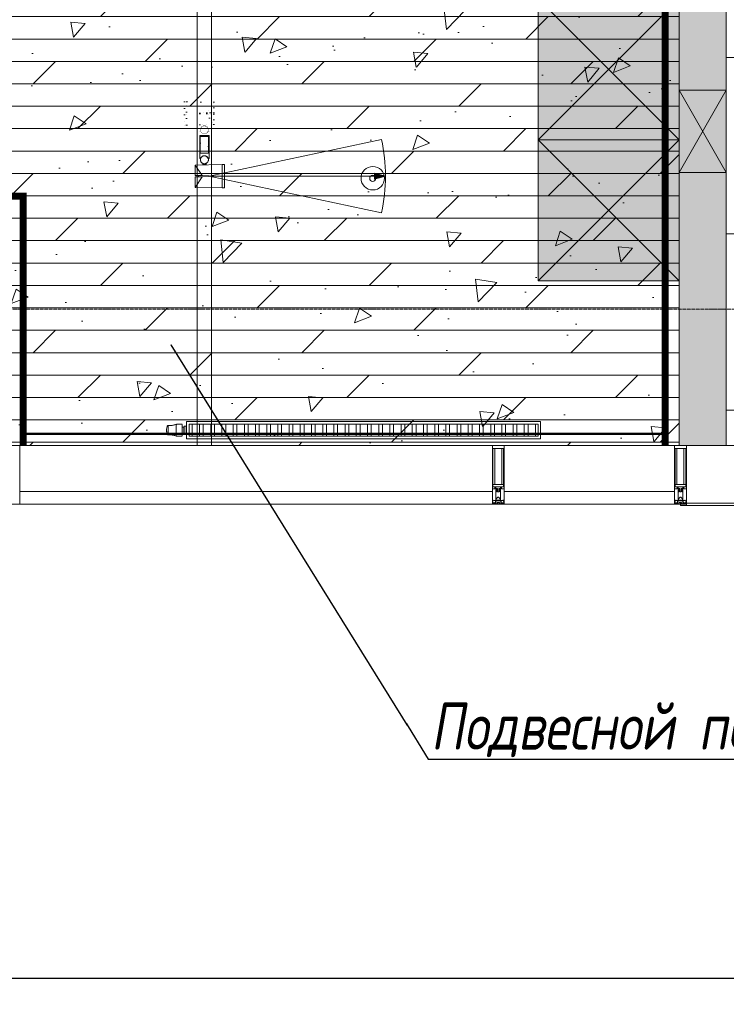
# Model space of a CAD drawing. Header units: millimetres. Extents: x -57162 to 485422, y -209335 to -9481.
# Tile 65 of 256: x 59474 to 62479, y -56015 to -51829. Entities that reach past the tile are written whole.
import ezdxf
from ezdxf import colors
from ezdxf.entities.mleader import LeaderData, LeaderLine
from ezdxf.math import Vec2, Vec3

# ---------------------------------------------------------------- set-up
doc = ezdxf.new("R2010")
doc.units = ezdxf.units.MM
for name, pattern in [('( Hidden )', [0.375, 0.25, -0.125]), ('-d1-01', [1, 0, -1]), ('-D1d1-15x02', [19, 15, -2, 0, -2]), ('DASHDOT', [25.4, 12.7, -6.35, 0, -6.35]), ('Wipeout_Contour', [1, 0, -1])]:
    doc.linetypes.add(name, pattern=pattern)
doc.layers.get('Defpoints').update_dxf_attribs({"color": 31})
for name, color, linetype, lineweight, true_color in [('_Разделитель помещений_', 7, '-d1-01', 5, 0x0080c0), ('dim_razv', 7, 'DASHDOT', 9, 0x183018), ('pol', 7, 'Continuous', 15, 0x55666d), ('pot sh', 7, 'Continuous', 15, 0x261e3e)]:
    doc.layers.add(name, color=color, linetype=linetype, lineweight=lineweight, true_color=true_color)
for name, color, linetype, lineweight in [('dim_light', 12, 'Continuous', 9), ('dim_meb', 252, 'Continuous', 5), ('dim_pot', 128, 'Continuous', 9), ('light_pot', 52, 'Continuous', 15), ('meb', 26, 'Continuous', 15), ('Импосты витража', 7, 'Continuous', 5), ('Окна', 7, 'Continuous', 5), ('Оси', 7, 'Continuous', 5), ('Основа _2_', 7, 'Continuous', 5), ('Панели витража', 7, 'Continuous', 5), ('Перекрытия', 7, 'Continuous', 5), ('Стены', 7, 'Continuous', 5), ('Элементы узлов', 7, 'Continuous', 5)]:
    doc.layers.add(name, color=color, linetype=linetype, lineweight=lineweight)
doc.styles.add('fl_iso paper', font='isocpeur.ttf', dxfattribs={"width": 0.8, "oblique": 10})
doc.linetypes.add('пути', pattern='A,0.15,[130,ltypeshp.shx,S=0.25,R=0,X=0,Y=0],0.15', length=0.3)
doc.dimstyles.new('In tre 1_100', dxfattribs={"dimscale": 100, "dimtxt": 2.5, "dimasz": 2, "dimexe": 1, "dimexo": 0.7, "dimgap": 0.6, "dimtad": 1, "dimdec": 0, "dimrnd": 5, "dimzin": 0, "dimdsep": 46, "dimtxsty": 'fl_iso paper', "dimblk": 'ARCHTICK', "dimcen": 0, "dimdle": 1, "dimadec": 0, "dimazin": 0, "dimtfac": 1, "dimtdec": 0, "dimtofl": 0, "dimtmove": 1, "dimatfit": 3, "dimldrblk": 'DOT', "dimfxl": 40, "dimtfillclr": 256, "dimtolj": 1, "dimtzin": 0, "dimarcsym": 1})

# ---------------------------------------------------------------- blocks, each defined once
blk = doc.blocks.new('System Panel - A_PAN_Glass-7698233-50_AS_Plan_L01_1 корпус_Маркировочный - зависимый 1')
at = {"layer": 'Панели витража'}
for p, q in [((1005, 55), (-1005, 55)), ((-1005, 55), (-1005, 0)), ((-1005, 0), (-1005, 55)), ((1005, 0), (1005, 55)), ((1005, 55), (1005, 0)), ((-1005, 0), (1005, 0))]:
    blk.add_line(p, q, dxfattribs=at)
blk = doc.blocks.new('System Panel - A_PAN_Glass-7698239-50_AS_Plan_L01_1 корпус_Маркировочный - зависимый 1')
at = {"layer": 'Панели витража'}
for p, q in [((350, 55), (-375, 55)), ((-375, 55), (-375, 0)), ((-375, 0), (-375, 55)), ((350, 0), (350, 55)), ((350, 55), (350, 0)), ((-375, 0), (350, 0)), ((375, 0), (350, 0))]:
    blk.add_line(p, q, dxfattribs=at)
blk = doc.blocks.new('Rectangular Mullion - R_StandardFrame_50Wx250H-6846342-50_AS_Plan_L01_1 корпус_Маркировочный - зависимый 1')
at = {"layer": 'Импосты витража'}
for p, q in [((23198.7, 72748.4), (23973.7, 72748.4)), ((23198.7, 72748.4), (23973.7, 72748.4)), ((23973.7, 72498.4), (23198.7, 72498.4)), ((23198.7, 72498.4), (23973.7, 72498.4))]:
    blk.add_line(p, q, dxfattribs=at)
blk = doc.blocks.new('Rectangular Mullion - R_StandardFrame_50Wx250H-7698222-50_AS_Plan_L01_1 корпус_Маркировочный - зависимый 1')
at = {"layer": 'Импосты витража'}
for p, q in [((-25, 0), (-25, -250)), ((25, 0), (-25, 0)), ((25, -250), (25, 0)), ((-25, -250), (25, -250))]:
    blk.add_line(p, q, dxfattribs=at)
blk = doc.blocks.new('Rectangular Mullion - R_StandardFrame_50Wx250H-6846332-50_AS_Plan_L01_1 корпус_Маркировочный - зависимый 1')
at = {"layer": 'Импосты витража'}
for p, q in [((21163.7, 72498.4), (21163.7, 72748.4)), ((21163.7, 72748.4), (21163.7, 72498.4)), ((21163.7, 72748.4), (23198.7, 72748.4)), ((21163.7, 72748.4), (23198.7, 72748.4)), ((23198.7, 72498.4), (21163.7, 72498.4)), ((21163.7, 72498.4), (23198.7, 72498.4))]:
    blk.add_line(p, q, dxfattribs=at)
blk = doc.blocks.new('System Panel - GLA_10_0-7698240-50_AS_Plan_L01_1 корпус_Маркировочный - зависимый 1')
at = {"layer": 'Панели витража'}
for p, q in [((-120, 0), (-120, -5)), ((120, 5), (-95, 5)), ((-95, 5), (-95, -5)), ((-95, 5), (-95, -5)), ((120, -5), (120, 5)), ((120, 5), (120, -5)), ((-95, -5), (-120, -5)), ((-95, -5), (120, -5))]:
    blk.add_line(p, q, dxfattribs=at)
blk = doc.blocks.new('Rectangular Mullion - R_StandardFrame_50Wx250H-6846346-50_AS_Plan_L01_1 корпус_Маркировочный - зависимый 1')
at = {"layer": 'Импосты витража'}
for p, q in [((23973.7, 72748.4), (24263.7, 72748.4)), ((23973.7, 72748.4), (24263.7, 72748.4)), ((24263.7, 72498.4), (24263.7, 72748.4)), ((24263.7, 72748.4), (24263.7, 72498.4)), ((24263.7, 72498.4), (24213.7, 72498.4)), ((24213.7, 72498.4), (24263.7, 72498.4))]:
    blk.add_line(p, q, dxfattribs=at)
blk = doc.blocks.new('Rectangular Mullion - R_InvisibleFrame_50Wx250H-7698237-50_AS_Plan_L01_1 корпус_Маркировочный - зависимый 1')
at = {"layer": 'Импосты витража'}
for p, q in [((-25, -60), (-25, -250)), ((-25, -250), (-25, -60)), ((25, -250), (25, -60)), ((25, -60), (25, -250)), ((-25, -250), (25, -250)), ((25, -250), (-25, -250))]:
    blk.add_line(p, q, dxfattribs=at)
blk = doc.blocks.new('Rectangular Mullion - R_StandardFrame_50Wx250H-7698227-50_AS_Plan_L01_1 корпус_Маркировочный - зависимый 1')
at = {"layer": 'Импосты витража', "lineweight": 9}
for p, q in [((-25, -250), (-25, 0)), ((-25, 0), (25, 0)), ((25, 0), (25, -250)), ((25, -250), (-25, -250))]:
    blk.add_line(p, q, dxfattribs=at)
blk = doc.blocks.new('Rectangular Mullion - 50Wx250H-2623690-50_AS_Plan_L01_1 корпус_Маркировочный - зависимый 1')
at = {"layer": 'Элементы узлов'}
for p, q in [((-25, 65.2), (-25, 250)), ((-25, 250), (0, 250)), ((-23, 237.3), (0, 237.3)), ((-23, 237.3), (-23, 73.6)), ((-14.9, 84), (-14.9, 237.3)), ((25, 250), (0, 250)), ((23, 237.3), (0, 237.3)), ((14.9, 84), (14.9, 237.3)), ((23, 237.3), (23, 73.6)), ((25, 65.2), (25, 250)), ((0, 84), (-23, 84)), ((0, 84), (23, 84)), ((-14, 65.2), (-25, 65.2)), ((-0.5, 73.6), (-23, 73.6)), ((-14, 71.3), (-14, 65.2)), ((-10, 71.3), (-14, 71.3)), ((-10, 53), (-10, 71.3)), ((-8.7, 53), (-10, 53)), ((-10, 53), (-10, 17)), ((-8.7, 53), (-7, 54.7)), ((-7, 65.2), (-5.9, 67.3)), ((-7, 65.2), (-7, 54.7)), ((-4.1, 67.3), (-5.9, 67.3)), ((-4.1, 67.3), (-2.9, 65.1)), ((-2.9, 65.1), (-2.9, 54.6)), ((-1.3, 53), (-2.9, 54.6)), ((0, 53), (-1.3, 53)), ((0, 53), (1.3, 53)), ((0.5, 73.6), (23, 73.6)), ((1.3, 53), (2.9, 54.6)), ((4.1, 67.3), (2.9, 65.1)), ((2.9, 65.1), (2.9, 54.6)), ((4.1, 67.3), (5.9, 67.3)), ((7, 65.2), (5.9, 67.3)), ((7, 65.2), (7, 54.7)), ((8.7, 53), (7, 54.7)), ((8.7, 53), (10, 53)), ((10, 71.3), (14, 71.3)), ((10, 53), (10, 71.3)), ((10, 53), (10, 17)), ((14, 71.3), (14, 65.2)), ((14, 65.2), (25, 65.2)), ((-23.8, 14.6), (-25, 14.2)), ((-25, 0), (-25, 14.2)), ((-22.3, 17), (-23.8, 17)), ((-23.8, 17), (-23.8, 14.6)), ((-22.5, 10.6), (-23.8, 14.6)), ((-22.5, 10.6), (-23.7, 9.9)), ((-23.7, 1.3), (-23.7, 9.9)), ((-23.7, 1.3), (-11.8, 1.3)), ((-23.2, 10.2), (-22.5, 8)), ((-22.5, 8), (-22.5, 4.5)), ((-21.3, 4.5), (-22.5, 4.5)), ((-22.3, 17), (-22.3, 16)), ((-22.3, 16), (-21.3, 16)), ((-19, 17.6), (-21.3, 16)), ((-21.3, 4.5), (-21.3, 6.5)), ((-21.3, 6.5), (-14.2, 6.5)), ((-18.4, 16.6), (-19, 17.6)), ((-7.4, 16.6), (-18.4, 16.6)), ((-14.2, 6.5), (-14.2, 4.5)), ((-13.2, 4.5), (-14.2, 4.5)), ((-13.2, 4.5), (-12.2, 7.2)), ((-12.7, 7.6), (-11.3, 11.4)), ((-12.7, 7.6), (-11.8, 6.9)), ((-12.2, 9), (-12.2, 14.8)), ((-12.2, 14.8), (0, 14.8)), ((-11.8, 1.3), (-11.8, 6.9)), ((-10.5, 11.2), (-11.3, 11.4)), ((-10.5, 1.5), (-10.5, 11.2)), ((-4.8, 1.5), (-10.5, 1.5)), ((-10, 17), (-7.5, 17)), ((-8.5, 23), (-1.5, 30)), ((-8.5, 18.5), (-8.5, 23)), ((-7.5, 18.5), (-8.5, 18.5)), ((-7.5, 17), (-7.5, 18.5)), ((-7.4, 18), (-7.4, 16.6)), ((-2.6, 18), (-7.4, 18)), ((0, 8), (-4.8, 8)), ((-4.8, 1.5), (-4.8, 8)), ((-2.6, 18), (-2.6, 16.8)), ((-2.6, 16.8), (0, 16.8)), ((-1.5, 30), (0, 30)), ((1.5, 30), (0, 30)), ((2.6, 16.8), (0, 16.8)), ((0, 14.8), (0, 16.8)), ((0, 14.8), (0, 16.8)), ((12.2, 14.8), (0, 14.8)), ((0, 0), (0, 8)), ((0, 8), (4.8, 8)), ((0, 0), (0, 8)), ((8.5, 23), (1.5, 30)), ((2.6, 18), (2.6, 16.8)), ((2.6, 18), (7.4, 18)), ((4.8, 1.5), (4.8, 8)), ((4.8, 1.5), (10.5, 1.5)), ((7.4, 18), (7.4, 16.6)), ((7.4, 16.6), (18.4, 16.6)), ((7.5, 18.5), (8.5, 18.5)), ((7.5, 17), (7.5, 18.5)), ((10, 17), (7.5, 17)), ((8.5, 18.5), (8.5, 23)), ((10.5, 11.2), (11.3, 11.4)), ((10.5, 1.5), (10.5, 11.2)), ((12.7, 7.6), (11.3, 11.4)), ((12.7, 7.6), (11.8, 6.9)), ((11.8, 1.3), (11.8, 6.9)), ((23.7, 1.3), (11.8, 1.3)), ((12.2, 9), (12.2, 14.8)), ((13.2, 4.5), (12.2, 7.2)), ((13.2, 4.5), (14.2, 4.5)), ((21.3, 6.5), (14.2, 6.5)), ((14.2, 6.5), (14.2, 4.5)), ((18.4, 16.6), (19, 17.6)), ((19, 17.6), (21.3, 16)), ((22.3, 16), (21.3, 16)), ((21.3, 4.5), (21.3, 6.5)), ((21.3, 4.5), (22.5, 4.5)), ((22.3, 17), (22.3, 16)), ((22.3, 17), (23.8, 17)), ((22.5, 10.6), (23.8, 14.6)), ((22.5, 10.6), (23.7, 9.9)), ((23.2, 10.2), (22.5, 8)), ((22.5, 8), (22.5, 4.5)), ((23.7, 1.3), (23.7, 9.9)), ((23.8, 17), (23.8, 14.6)), ((23.8, 14.6), (25, 14.2)), ((25, 0), (25, 14.2)), ((-25, 0), (0, 0)), ((25, 0), (0, 0))]:
    blk.add_line(p, q, dxfattribs=at)
for centre, start, end in [((-0.5, 73.1), 360, 90), ((0.5, 73.1), 90, 180)]:
    blk.add_arc(centre, 0.5, start, end, dxfattribs=at)
blk = doc.blocks.new('Rectangular Mullion - R_StandardFrame_50Wx250H-7698228-50_AS_Plan_L01_1 корпус_Маркировочный - зависимый 1')
at = {"layer": 'Импосты витража', "lineweight": 9}
for p, q in [((-25, -250), (-25, 0)), ((-25, 0), (25, 0)), ((25, 0), (25, -250)), ((25, -250), (-25, -250))]:
    blk.add_line(p, q, dxfattribs=at)
blk = doc.blocks.new('Rectangular Mullion - R_StandardFrame_50Wx250H-7698238-50_AS_Plan_L01_1 корпус_Маркировочный - зависимый 1')
at = {"layer": 'Импосты витража', "lineweight": 9}
for p, q in [((-25, -250), (-25, 0)), ((-25, 0), (25, 0)), ((25, 0), (25, -250)), ((25, -250), (-25, -250))]:
    blk.add_line(p, q, dxfattribs=at)
blk = doc.blocks.new('A_MEQ_OpeningWall-Rectangular - ОВ-10683649-50_AS_Plan_L01_1 корпус_Маркировочный - зависимый 1')
at = {"layer": 'Элементы узлов', "true_color": 0x808080, "transparency": 33554585}
blk.add_hatch(color=8, dxfattribs=at).paths.add_polyline_path([(300, -100), (300, 100), (-50, 100), (-50, -100)])
at = {"layer": 'Окна'}
for p, q in [((-50, 100), (-50, -100)), ((300, 100), (300, -100))]:
    blk.add_line(p, q, dxfattribs=at)
at = {"layer": 'Элементы узлов'}
for p, q in [((300, 100), (-50, -100)), ((-50, 100), (300, -100)), ((300, 100), (-50, 100)), ((-50, 100), (-50, -100)), ((300, -100), (300, 100)), ((-50, -100), (300, -100))]:
    blk.add_line(p, q, dxfattribs=at)
blk = doc.blocks.new('_ArchTick')
at = {"color": 0, "linetype": 'ByBlock', "lineweight": 9, "const_width": 0.15}
blk.add_lwpolyline([(-0.5, -0.5), (0.5, 0.5)], dxfattribs=at)
blk = doc.blocks.new('*D422')
at = {"layer": 'Defpoints', "color": 0, "transparency": 16777216}
for p in [(59069.1, -55798.2), (67469.1, -55798.2), (67469.1, -55904.3)]:
    blk.add_point(p, dxfattribs=at)
at = {"layer": 'Оси', "color": 0, "lineweight": -2, "transparency": 16777216}
for p, q in [((59069.1, -55868.2), (59069.1, -56004.3)), ((67469.1, -55868.2), (67469.1, -56004.3)), ((58969.1, -55904.3), (67569.1, -55904.3))]:
    blk.add_line(p, q, dxfattribs=at)
at = {"layer": 'Оси', "color": 0, "lineweight": -2, "transparency": 16777216, "xscale": 200, "yscale": 200, "zscale": 200, "rotation": 180}
blk.add_blockref('_ArchTick', (59069.1, -55904.3), dxfattribs=at)
at = {"layer": 'Оси', "color": 0, "lineweight": -2, "transparency": 16777216, "xscale": 200, "yscale": 200, "zscale": 200}
blk.add_blockref('_ArchTick', (67469.1, -55904.3), dxfattribs=at)
at = {"layer": 'Оси', "color": 0, "transparency": 16777216, "insert": (63269.1, -55719.3), "char_height": 250, "attachment_point": 5, "style": 'fl_iso paper'}
blk.add_mtext('\\A1;8400', dxfattribs=at)
blk = doc.blocks.new('_DOT')
at = {"color": 0, "linetype": 'ByBlock'}
blk.add_line((-0.5, 0), (-1, 0), dxfattribs=at)
at = {"color": 0, "linetype": 'ByBlock', "const_width": 0.5}
blk.add_lwpolyline([(-0.25, 0, 1), (0.25, 0, 1)], format="xyb", close=True, dxfattribs=at)
blk = doc.blocks.new('*U405')
at = {"layer": 'light_pot', "linetype": 'Continuous', "lineweight": 18, "true_color": 0x333300}
blk.add_hatch(color=48, dxfattribs=at).paths.add_polyline_path([(770, -93.1), (723.4, -80.6), (723.4, -105.6)])
at = {"layer": 'light_pot', "color": 48, "linetype": 'Continuous', "lineweight": 18, "true_color": 0x333300}
for p, q in [((770, -93.1), (723.4, -80.6)), ((723.4, -105.6), (723.4, -80.6)), ((20, -93.4), (723.4, -93.1)), ((770, -93.1), (723.4, -105.6))]:
    blk.add_line(p, q, dxfattribs=at)
at = {"layer": 'light_pot', "color": 48, "linetype": 'Wipeout_Contour', "lineweight": 0, "ltscale": 27.581187, "true_color": 0x333300}
blk.add_lwpolyline([(-75.5, 123.9), (-75.5, 222.9), (-85, 222.7), (-85, 124.1), (-75.5, 123.9)], dxfattribs=at)
at = {"layer": 'light_pot', "color": 48, "linetype": 'Wipeout_Contour', "lineweight": 0, "ltscale": 54.880114, "true_color": 0x333300}
blk.add_lwpolyline([(40, 125.9), (40, 170.6), (-20, 171.6), (-20, 175.1), (40, 176.2), (40, 220.9), (-75, 222.9), (-75, 123.9), (40, 125.9)], dxfattribs=at)
at = {"layer": 'light_pot', "color": 48, "linetype": 'Wipeout_Contour', "lineweight": 0, "ltscale": 20.267003, "true_color": 0x333300}
blk.add_lwpolyline([(40, 176.2), (40, 220.9), (10, 175.7), (40, 176.2)], dxfattribs=at)
at = {"layer": 'light_pot', "color": 48, "linetype": 'Wipeout_Contour', "lineweight": 0, "ltscale": 27.795682, "true_color": 0x333300}
blk.add_lwpolyline([(25, 170.8), (25, 175.9), (-20, 175.1), (-20, 171.6), (25, 170.8)], dxfattribs=at)
at = {"layer": 'light_pot', "color": 48, "linetype": 'Wipeout_Contour', "lineweight": 0, "ltscale": 20.878376, "true_color": 0x333300}
blk.add_lwpolyline([(10, 171.1), (40, 125.9), (40, 170.6), (10, 171.1)], dxfattribs=at)
at = {"layer": 'light_pot', "color": 48, "linetype": 'Wipeout_Contour', "lineweight": 0, "ltscale": 149.796586, "true_color": 0x333300}
blk.add_lwpolyline([(-16, 97.9), (-20, 97.9), (-20, 0), (20, 0), (20, 97.9), (16, 97.9), (14.9, 95.5), (13.5, 93.3), (11.7, 91.4), (9.7, 89.8), (7.5, 88.4), (5.1, 87.5), (2.6, 86.9), (0, 86.7), (-2.6, 86.9), (-5.1, 87.5), (-7.5, 88.4), (-9.7, 89.8), (-11.7, 91.4), (-13.5, 93.3), (-14.9, 95.5), (-16, 97.9)], dxfattribs=at)
at = {"layer": 'light_pot', "color": 48, "linetype": 'Wipeout_Contour', "lineweight": 0, "ltscale": 440.919975, "true_color": 0x333300}
blk.add_lwpolyline([(17, 103.7), (16.9, 105.4), (16.7, 107), (16.3, 108.6), (15.7, 110.2), (15, 111.7), (14.1, 113.1), (13.1, 114.5), (12, 115.7), (10.8, 116.8), (9.4, 117.8), (8, 118.7), (6.5, 119.4), (4.9, 120), (3.3, 120.4), (1.7, 120.6), (0, 120.7), (-1.7, 120.6), (-3.3, 120.4), (-4.9, 120), (-6.5, 119.4), (-8, 118.7), (-9.4, 117.8), (-10.8, 116.8), (-12, 115.7), (-13.1, 114.5), (-14.1, 113.1), (-15, 111.7), (-15.7, 110.2), (-16.3, 108.6), (-16.7, 107), (-16.9, 105.4), (-17, 103.7), (-16.9, 102), (-16.7, 100.4), (-16.3, 98.8), (-15.7, 97.2), (-15, 95.7), (-14.1, 94.2), (-13.1, 92.9), (-12, 91.7), (-10.8, 90.5), (-9.4, 89.6), (-8, 88.7), (-6.5, 88), (-4.9, 87.4), (-3.3, 87), (-1.7, 86.8), (0, 86.7), (1.7, 86.8), (3.3, 87), (4.9, 87.4), (6.5, 88), (8, 88.7), (9.4, 89.6), (10.8, 90.5), (12, 91.7), (13.1, 92.9), (14.1, 94.2), (15, 95.7), (15.7, 97.2), (16.3, 98.8), (16.7, 100.4), (16.9, 102), (17, 103.7)], dxfattribs=at)
blk.add_lwpolyline([(17, 103.7), (16.9, 105.4), (16.7, 107), (16.3, 108.6), (15.7, 110.2), (15, 111.7), (14.1, 113.1), (13.1, 114.5), (12, 115.7), (10.8, 116.8), (9.4, 117.8), (8, 118.7), (6.5, 119.4), (4.9, 120), (3.3, 120.4), (1.7, 120.6), (0, 120.7), (-1.7, 120.6), (-3.3, 120.4), (-4.9, 120), (-6.5, 119.4), (-8, 118.7), (-9.4, 117.8), (-10.8, 116.8), (-12, 115.7), (-13.1, 114.5), (-14.1, 113.1), (-15, 111.7), (-15.7, 110.2), (-16.3, 108.6), (-16.7, 107), (-16.9, 105.4), (-17, 103.7), (-16.9, 102), (-16.7, 100.4), (-16.3, 98.8), (-15.7, 97.2), (-15, 95.7), (-14.1, 94.2), (-13.1, 92.9), (-12, 91.7), (-10.8, 90.5), (-9.4, 89.6), (-8, 88.7), (-6.5, 88), (-4.9, 87.4), (-3.3, 87), (-1.7, 86.8), (0, 86.7), (1.7, 86.8), (3.3, 87), (4.9, 87.4), (6.5, 88), (8, 88.7), (9.4, 89.6), (10.8, 90.5), (12, 91.7), (13.1, 92.9), (14.1, 94.2), (15, 95.7), (15.7, 97.2), (16.3, 98.8), (16.7, 100.4), (16.9, 102), (17, 103.7)], dxfattribs=at)
at = {"layer": 'light_pot', "color": 48, "linetype": 'Wipeout_Contour', "lineweight": 0, "ltscale": 87.339052, "true_color": 0x333300}
blk.add_lwpolyline([(7, 119.2), (7, 119.2), (7, 125.3), (-7, 125.1), (-7, 119.2), (-7, 119.2), (-5.3, 119.8), (-3.6, 120.3), (-1.8, 120.6), (0, 120.7), (1.8, 120.6), (3.6, 120.3), (5.3, 119.8), (7, 119.2)], dxfattribs=at)
at = {"layer": 'light_pot', "color": 48, "linetype": 'Continuous', "lineweight": 18, "true_color": 0x333300, "flags": 128}
for points in [[(-16, -17.9), (-20, -17.9), (-20, 80), (20, 80), (20, -17.9), (16, -17.9), (14.9, -15.5), (13.5, -13.3), (11.7, -11.4), (9.7, -9.8), (7.5, -8.4), (5.1, -7.5), (2.6, -6.9), (0, -6.7), (-2.6, -6.9), (-5.1, -7.5), (-7.5, -8.4), (-9.7, -9.8), (-11.7, -11.4), (-13.5, -13.3), (-14.9, -15.5)], [(18, 75), (18, 5), (-18, 5), (-18, 75)], [(18, 75), (18, 5), (-18, 5), (-18, 75)], [(17, -23.7), (16.9, -25.4), (16.7, -27), (16.3, -28.6), (15.7, -30.2), (15, -31.7), (14.1, -33.1), (13.1, -34.5), (12, -35.7), (10.8, -36.8), (9.4, -37.8), (8, -38.7), (6.5, -39.4), (4.9, -40), (3.3, -40.4), (1.7, -40.6), (0, -40.7), (-1.7, -40.6), (-3.3, -40.4), (-4.9, -40), (-6.5, -39.4), (-8, -38.7), (-9.4, -37.8), (-10.8, -36.8), (-12, -35.7), (-13.1, -34.5), (-14.1, -33.1), (-15, -31.7), (-15.7, -30.2), (-16.3, -28.6), (-16.7, -27), (-16.9, -25.4), (-17, -23.7), (-16.9, -22), (-16.7, -20.4), (-16.3, -18.8), (-15.7, -17.2), (-15, -15.7), (-14.1, -14.2), (-13.1, -12.9), (-12, -11.7), (-10.8, -10.5), (-9.4, -9.6), (-8, -8.7), (-6.5, -8), (-4.9, -7.4), (-3.3, -7), (-1.7, -6.8), (0, -6.7), (1.7, -6.8), (3.3, -7), (4.9, -7.4), (6.5, -8), (8, -8.7), (9.4, -9.6), (10.8, -10.5), (12, -11.7), (13.1, -12.9), (14.1, -14.2), (15, -15.7), (15.7, -17.2), (16.3, -18.8), (16.7, -20.4), (16.9, -22)], [(17, -23.7), (16.9, -25.4), (16.7, -27), (16.3, -28.6), (15.7, -30.2), (15, -31.7), (14.1, -33.1), (13.1, -34.5), (12, -35.7), (10.8, -36.8), (9.4, -37.8), (8, -38.7), (6.5, -39.4), (4.9, -40), (3.3, -40.4), (1.7, -40.6), (0, -40.7), (-1.7, -40.6), (-3.3, -40.4), (-4.9, -40), (-6.5, -39.4), (-8, -38.7), (-9.4, -37.8), (-10.8, -36.8), (-12, -35.7), (-13.1, -34.5), (-14.1, -33.1), (-15, -31.7), (-15.7, -30.2), (-16.3, -28.6), (-16.7, -27), (-16.9, -25.4), (-17, -23.7), (-16.9, -22), (-16.7, -20.4), (-16.3, -18.8), (-15.7, -17.2), (-15, -15.7), (-14.1, -14.2), (-13.1, -12.9), (-12, -11.7), (-10.8, -10.5), (-9.4, -9.6), (-8, -8.7), (-6.5, -8), (-4.9, -7.4), (-3.3, -7), (-1.7, -6.8), (0, -6.7), (1.7, -6.8), (3.3, -7), (4.9, -7.4), (6.5, -8), (8, -8.7), (9.4, -9.6), (10.8, -10.5), (12, -11.7), (13.1, -12.9), (14.1, -14.2), (15, -15.7), (15.7, -17.2), (16.3, -18.8), (16.7, -20.4), (16.9, -22)], [(-7, -39.2), (-7, -39.2), (-7, -45.3), (7, -45.1), (7, -39.2), (7, -39.2), (5.3, -39.8), (3.6, -40.3), (1.8, -40.6), (0, -40.7), (-1.8, -40.6), (-3.6, -40.3), (-5.3, -39.8)], [(-40, -45.9), (-40, -90.6), (20, -91.6), (20, -95.1), (-40, -96.2), (-40, -140.9), (75, -142.9), (75, -43.9)], [(-40, -45.9), (-40, -90.6), (20, -91.6), (20, -95.1), (-40, -96.2), (-40, -140.9), (75, -142.9), (75, -43.9)], [(-10, -91.1), (-40, -45.9), (-40, -90.6)], [(-10, -91.1), (-40, -90.6), (-40, -45.9)], [(75.5, -43.9), (75.5, -142.9), (85, -142.7), (85, -44)], [(75.5, -43.9), (85, -44), (85, -142.7), (75.5, -142.9)], [(-40, -96.2), (-40, -140.9), (-10, -95.7)], [(-40, -96.2), (-10, -95.7), (-40, -140.9)], [(-25, -90.9), (-25, -95.9), (20, -95.1), (20, -91.6)], [(-25, -90.9), (-25, -95.9), (20, -95.1), (20, -91.6)]]:
    blk.add_lwpolyline(points, close=True, dxfattribs=at)
for points in [[(-16, -17.9, -0.31502), (0, -6.7, -0.31502), (16, -17.9), (20, -17.9), (20, 80), (-20, 80), (-20, -17.9)], [(753.6, 62.8), (20, -93.4), (753.7, -249.1, 0.105104)], [(-7, -39.2, 0.214789), (7, -39.2), (7, -39.2), (7, -45.1), (-7, -45.3), (-7, -39.2)]]:
    blk.add_lwpolyline(points, format="xyb", close=True, dxfattribs=at)
at = {"layer": 'light_pot', "color": 48, "linetype": 'Wipeout_Contour', "lineweight": 0, "ltscale": 27.398732, "true_color": 0x333300}
blk.add_lwpolyline([(18, 5), (18, 75), (-18, 75), (-18, 5), (18, 5)], dxfattribs=at)
blk = doc.blocks.new('*U1294')
at = {"layer": 'meb', "color": 252, "linetype": '( Hidden )', "ltscale": 8}
blk.add_lwpolyline([(-375, 600), (375, 600), (375, -600), (-375, -600)], close=True, dxfattribs=at)
blk = doc.blocks.new('*U1295')
at = {"layer": 'meb', "color": 0, "linetype": 'ByBlock', "lineweight": -2, "transparency": 16777216}
for p in [(-6000, 0), (-5250, 0), (-4500, 0)]:
    blk.add_blockref('*U1294', p, dxfattribs=at)

msp = doc.modelspace()

# ---------------------------------------------------------------- hatches: boundary and pattern name
at = {"layer": 'dim_meb', "linetype": 'ByBlock', "true_color": 0xc0ada0, "transparency": 33554534}
h = msp.add_hatch(color=253, dxfattribs=at)
h.dxf.hatch_style = 1
h.paths.add_polyline_path([(61679.1, -45939.1), (62279.1, -45939.1), (62279.1, -52939.1), (61679.1, -52939.1)])
at = {"layer": 'pol'}
h = msp.add_hatch(dxfattribs=at)
h.set_pattern_fill('DOLMIT', color=256, scale=15)
h.paths.add_polyline_path([(55039.1, -53639.1), (55039.1, -46189.1), (55539.1, -46189.1), (55539.1, -45289.1), (61679.1, -45289.1), (61679.1, -45939.1), (62279.1, -45939.1), (62279.1, -53639.1), (59429.1, -53639.1), (59429.1, -52639.1), (58429.1, -52639.1), (58429.1, -53639.1)])
at = {"layer": 'pot sh', "linetype": 'ByBlock', "lineweight": 0, "true_color": 0x878581}
h = msp.add_hatch(dxfattribs=at)
h.set_pattern_fill('AR-CONC', color=252, scale=4, angle=180)
h.paths.add_polyline_path([(55039.1, -53639.1), (55039.1, -46189.1), (55539.1, -46189.1), (55539.1, -45289.1), (61679.1, -45289.1), (61679.1, -45939.1), (62279.1, -45939.1), (62279.1, -53639.1), (59429.1, -53639.1), (59429.1, -52639.1), (58429.1, -52639.1), (58429.1, -53639.1)])
at = {"layer": 'Стены'}
h = msp.add_hatch(dxfattribs=at)
h.set_pattern_fill('FP_1', color=256, style=0, pattern_type=2)
h.set_pattern_definition([(45, (38310.4, -126387.46), (-75.43415, 75.43415), [106.68, -17.78, 3.556, -17.78]), (45, (38310.4, -126312.08), (-75.43415, 75.43415), []), (50, (38310.4, -126387.46), (127.52922, -11.15758), [13.335, -146.685]), (355, (38310.4, -126387.46), (-24.66966, 133.74002), [10.668, -117.348]), (100.451, (38321.03, -126388.39), (102.85973, 122.58178), [11.333, -124.663]), (46.184, (38310.4, -126351.9), (189.75516, -29.43036), [20.002, -220.027]), (96.636, (38326.21, -126354.36), (166.1822, 173.1996), [17, -186.995]), (351.184, (38310.4, -126351.9), (166.18393, 173.19757), [16.002, -176.022]), (21, (38328.18, -126360.79), (106.13027, -71.58603), [13.335, -146.685]), (326, (38328.18, -126360.8), (43.26188, 128.93175), [10.668, -117.348]), (71.451, (38337.02, -126366.76), (149.39198, 57.34505), [11.333, -124.663]), (37.5, (38310.4, -126387.464), (2.162228, 59.188357), [3.353, -112.573, 3.353, -115.773, -117.793]), (37.5, (38310.4, -126387.464), (2.162228, 59.188357), [-235.052, 3.353, -114.44]), (7.5, (38310.4, -126387.464), (46.773857, 70.126152), [3.353, -64.567, 3.353, -109.906, -44.894]), (7.5, (38310.4, -126387.464), (46.773857, 70.126152), [-181.178, 3.353, -41.542]), (327.5, (38270.75, -126387.464), (94.91367, -4.010093), [3.353, -41.097, 3.353, -135.331, -184.023]), (327.5, (38270.75, -126387.464), (94.91367, -4.010093), [-183.134, 3.353, -180.67]), (317.5, (38252.97, -126387.46), (103.69057, 17.79882), [3.353, -54.432, 3.353, -88.748, -130.683]), (317.5, (38252.97, -126387.46), (103.69057, 17.79882), [-149.885, 3.353, -127.33])])
h.paths.add_polyline_path([(62279.1, -53639.1), (62479.1, -53639.1), (62479.1, -52132.7), (62279.1, -52132.7), (62279.1, -53239.1)])
h.paths.add_polyline_path([(62322.9, -52129.1), (62479.1, -52129.1), (62479.1, -47061.3), (62279.1, -47061.3), (62279.1, -52129.1)])
h.paths.add_polyline_path([(62479.1, -47059.1), (62479.1, -45939.1), (62279.1, -45939.1), (62279.1, -47059.1), (62469.8, -47059.1)])

# ---------------------------------------------------------------- linework, layer by layer
at = {"layer": '_Разделитель помещений_'}
msp.add_line((59429.1, -53639.1), (65629.1, -53639.1), dxfattribs=at)
at = {"layer": 'dim_light'}
msp.add_lwpolyline([(55039.1, -53639.1), (55039.1, -46189.1), (55539.1, -46189.1), (55539.1, -45289.1), (61679.1, -45289.1), (61679.1, -45939.1), (62279.1, -45939.1), (62279.1, -53639.1), (59429.1, -53639.1), (59429.1, -52639.1), (58429.1, -52639.1), (58429.1, -53639.1)], close=True, dxfattribs=at)
at = {"layer": 'dim_pot', "color": 240, "lineweight": 0, "ltscale": 20, "true_color": 0xed1f24}
for radius in [50, 13.2]:
    msp.add_circle((60975.7, -52503), radius, dxfattribs=at)
at = {"layer": 'dim_razv', "color": 152, "linetype": 'пути', "ltscale": 3, "true_color": 0x006edb, "const_width": 10}
msp.add_lwpolyline([(55089.1, -53589.1), (55089.1, -46239.1), (55589.1, -46239.1), (55589.1, -45339.1), (61629.1, -45339.1), (61629.1, -45989.1), (62229.1, -45989.1), (62229.1, -53589.1), (59479.1, -53589.1), (59479.1, -52589.1), (58379.1, -52589.1), (58379.1, -53589.1)], close=True, dxfattribs=at)
at = {"layer": 'light_pot', "flags": 128}
msp.add_lwpolyline([(60289.6, -45289.1), (60289.6, -53639.1), (60228.6, -53639.1), (60228.6, -45289.1)], close=True, dxfattribs=at)
at = {"layer": 'meb'}
for points in [[(61679.1, -45939.1), (62279.1, -45939.1), (62279.1, -52939.1), (61679.1, -52939.1)], [(61679.1, -52339.1), (61679.1, -51739.1), (62279.1, -51739.1), (62279.1, -52339.1)], [(61679.1, -52939.1), (61679.1, -52339.1), (62279.1, -52339.1), (62279.1, -52939.1)]]:
    msp.add_lwpolyline(points, close=True, dxfattribs=at)
for points in [[(61679.1, -51739.1), (62279.1, -52339.1)], [(61679.1, -52339.1), (62279.1, -51739.1)], [(61679.1, -52339.1), (62279.1, -52939.1)], [(61679.1, -52939.1), (62279.1, -52339.1)]]:
    msp.add_lwpolyline(points, dxfattribs=at)
at = {"layer": 'pol'}
msp.add_lwpolyline([(55039.1, -53639.1), (55039.1, -46189.1), (55539.1, -46189.1), (55539.1, -45289.1), (61679.1, -45289.1), (61679.1, -45939.1), (62279.1, -45939.1), (62279.1, -53639.1), (59429.1, -53639.1), (59429.1, -52639.1), (58429.1, -52639.1), (58429.1, -53639.1)], close=True, dxfattribs=at)
at = {"layer": 'pol', "color": 1, "linetype": '( Hidden )', "ltscale": 10, "true_color": 0xff0000, "const_width": 30}
for points in [[(59879.1, -45349.1), (61619.1, -45349.1), (61619.1, -45999.1), (62219.1, -45999.1), (62219.1, -53639.1)], [(59489.1, -53639.1), (59489.1, -52579.1), (58369.1, -52579.1), (58369.1, -53639.1)]]:
    msp.add_lwpolyline(points, dxfattribs=at)
at = {"layer": 'pot sh'}
msp.add_lwpolyline([(55039.1, -53639.1), (55039.1, -46189.1), (55539.1, -46189.1), (55539.1, -45289.1), (61679.1, -45289.1), (61679.1, -45939.1), (62279.1, -45939.1), (62279.1, -53639.1), (59429.1, -53639.1), (59429.1, -52639.1), (58429.1, -52639.1), (58429.1, -53639.1)], close=True, dxfattribs=at)
at = {"layer": 'Оси', "linetype": '-D1d1-15x02'}
msp.add_line((37481.4, -53059.1), (73474.1, -53059.1), dxfattribs=at)
at = {"layer": 'Основа _2_', "lineweight": 9}
for p, q in [((62279.1, -46689.1), (62279.1, -53639.1)), ((62279.1, -53639.1), (62279.1, -46689.1)), ((62479.1, -53639.1), (62479.1, -46739.1)), ((62479.1, -46739.1), (62479.1, -53639.1)), ((62279.1, -53639.1), (62479.1, -53639.1))]:
    msp.add_line(p, q, dxfattribs=at)
at = {"layer": 'Перекрытия'}
for p, q in [((62279.1, -45939.1), (62279.1, -53639.1)), ((62279.1, -53639.1), (62279.1, -45939.1)), ((65629.1, -53639.1), (62279.1, -53639.1))]:
    msp.add_line(p, q, dxfattribs=at)

# ---------------------------------------------------------------- block references
at = {"layer": 'light_pot'}
msp.add_blockref('*U405', (60259.7, -52400.9), dxfattribs=at)
at = {"layer": 'Импосты витража', "lineweight": 5, "extrusion": (0, 0, -1), "rotation": 180}
for name, p in [('Rectangular Mullion - R_StandardFrame_50Wx250H-7698227-50_AS_Plan_L01_1 корпус_Маркировочный - зависимый 1', (-59449.1, -53889.1)), ('Rectangular Mullion - R_StandardFrame_50Wx250H-7698222-50_AS_Plan_L01_1 корпус_Маркировочный - зависимый 1', (-61509.1, -53889.1)), ('Rectangular Mullion - R_StandardFrame_50Wx250H-7698228-50_AS_Plan_L01_1 корпус_Маркировочный - зависимый 1', (-61509.1, -53889.1)), ('Rectangular Mullion - R_InvisibleFrame_50Wx250H-7698237-50_AS_Plan_L01_1 корпус_Маркировочный - зависимый 1', (-62284.1, -53889.1)), ('Rectangular Mullion - R_StandardFrame_50Wx250H-7698238-50_AS_Plan_L01_1 корпус_Маркировочный - зависимый 1', (-62284.1, -53889.1))]:
    msp.add_blockref(name, p, dxfattribs=at)
at = {"layer": 'Импосты витража', "lineweight": 5}
for name, p in [('Rectangular Mullion - R_StandardFrame_50Wx250H-6846332-50_AS_Plan_L01_1 корпус_Маркировочный - зависимый 1', (38310.4, -126387.5)), ('Rectangular Mullion - 50Wx250H-2623690-50_AS_Plan_L01_1 корпус_Маркировочный - зависимый 1', (61509.1, -53889.1)), ('Rectangular Mullion - R_StandardFrame_50Wx250H-6846342-50_AS_Plan_L01_1 корпус_Маркировочный - зависимый 1', (38310.4, -126387.5)), ('Rectangular Mullion - 50Wx250H-2623690-50_AS_Plan_L01_1 корпус_Маркировочный - зависимый 1', (62284.1, -53889.1)), ('Rectangular Mullion - R_StandardFrame_50Wx250H-6846346-50_AS_Plan_L01_1 корпус_Маркировочный - зависимый 1', (38310.4, -126387.5))]:
    msp.add_blockref(name, p, dxfattribs=at)
at = {"layer": 'Окна', "color": 8, "true_color": 0x7f7f7f, "rotation": 269.9999999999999}
msp.add_blockref('A_MEQ_OpeningWall-Rectangular - ОВ-10683649-50_AS_Plan_L01_1 корпус_Маркировочный - зависимый 1', (62379.1, -52179.1), dxfattribs=at)
at = {"layer": 'Панели витража', "lineweight": 5}
for name, p in [('System Panel - A_PAN_Glass-7698233-50_AS_Plan_L01_1 корпус_Маркировочный - зависимый 1', (60479.1, -53889.1)), ('System Panel - A_PAN_Glass-7698239-50_AS_Plan_L01_1 корпус_Маркировочный - зависимый 1', (61909.1, -53889.1)), ('System Panel - GLA_10_0-7698240-50_AS_Plan_L01_1 корпус_Маркировочный - зависимый 1', (62404.1, -53889.1))]:
    msp.add_blockref(name, p, dxfattribs=at)

# ---------------------------------------------------------------- dimensions: what is measured, and where the dimension line sits
at = {"layer": 'Оси'}
dim = msp.add_linear_dim(base=(67469.1, -55904.3), p1=(59069.1, -55798.2), p2=(67469.1, -55798.2), dimstyle='In tre 1_100', dxfattribs=at)
dim.commit()
dim.dimension.update_dxf_attribs({"geometry": '*D422', "text_midpoint": (63269.1, -55719.3)})

# ---------------------------------------------------------------- next in the draw order: leaders
at = {"layer": 'dim_pot', "linetype": 'ByBlock'}
ml = msp.add_multileader_mtext('Standard', dxfattribs=at)
ml.set_content('Подвесной потолок ГКЛ', color=256, style='fl_iso paper')
ml.set_leader_properties()
ml.build(insert=Vec2(0, 0))
ml.multileader.update_dxf_attribs({"text_left_attachment_type": 6, "text_right_attachment_type": 6})
ctx = ml.context
ctx.base_point, ctx.char_height, ctx.plane_origin = Vec3(61219.8, -54972.5), 200, Vec3(68073.6, -50132.6)
ctx.left_attachment, ctx.right_attachment = 6, 6
notes = []
notes.append((ctx, [(1, (1, 1, 0), (61211.8, -54972.5), (1, 0), 8, [(1, [(60114.7, -53208.5)], 0, [])])]))
ctx.mtext.insert, ctx.mtext.width, ctx.mtext.defined_height, ctx.mtext.flow_direction = Vec3(61221.8, -54732.5), 2625.451, 13.9, 5
ctx.mtext.has_bg_fill, ctx.mtext.bg_color, ctx.mtext.bg_scale_factor, ctx.mtext.bg_transparency, ctx.mtext.use_window_bg_color = 1, -1027028792, 1.5, 0, 1
for ctx, leaders in notes:
    for number, flags, end, landing, length, lines in leaders:
        leader = LeaderData()
        leader.index, (leader.has_last_leader_line, leader.has_dogleg_vector, leader.attachment_direction) = number, flags
        leader.last_leader_point, leader.dogleg_vector, leader.dogleg_length = Vec3(end), Vec3(landing), length
        for number, points, colour, breaks in lines:
            line = LeaderLine()
            line.index, line.vertices, line.color, line.breaks = number, Vec3.list(points), colors.encode_raw_color(colour), breaks
            leader.lines.append(line)
        ctx.leaders.append(leader)

# ---------------------------------------------------------------- next in the draw order: hatches: boundary and pattern name
at = {"layer": 'meb', "lineweight": 0, "true_color": 0x666666}
h = msp.add_hatch(dxfattribs=at)
h.set_pattern_fill('ANSI32', color=251, scale=5, angle=225)
h.set_pattern_definition([(270, (-36138.195, -125244.42), (47.625, -7e-15), []), (270, (-36154.07, -125260.294), (47.625, -7e-15), [])])
h.paths.add_polyline_path([(60194.5, -53548), (61678.7, -53548), (61678.7, -53600.2), (60194.5, -53600.2)])

# ---------------------------------------------------------------- next in the draw order: linework, layer by layer
at = {"layer": 'meb'}
for p, q in [((60114.6, -53554.1), (60105.6, -53554.1)), ((60105.6, -53554.1), (60105.6, -53574.1)), ((60105.6, -53574.1), (60105.6, -53594.1)), ((60139.6, -53550.8), (60139.6, -53574.1)), ((60139.6, -53574.1), (60139.6, -53597.4)), ((60165.6, -53548.6), (60147.6, -53548.6)), ((60165.6, -53549.8), (60165.6, -53574.1)), ((60171.6, -53561.6), (60165.6, -53561.6)), ((60165.6, -53574.1), (60165.6, -53598.3)), ((60173.6, -53557.6), (60171.6, -53559.6)), ((60171.6, -53560.6), (60171.6, -53574.1)), ((60171.6, -53570.1), (60171.6, -53561.6)), ((60171.6, -53574.1), (60171.6, -53587.6)), ((60171.6, -53586.6), (60171.6, -53578)), ((60181.6, -53557.6), (60173.6, -53557.6)), ((60173.6, -53557.6), (60173.6, -53574.1)), ((60173.6, -53574.1), (60173.6, -53590.6)), ((60182.6, -53558.6), (60181.6, -53557.6)), ((60181.6, -53557.6), (60181.6, -53574.1)), ((60181.6, -53574.1), (60181.6, -53590.6)), ((60105.6, -53594.1), (60114.6, -53594.1)), ((60147.6, -53599.6), (60165.6, -53599.6)), ((60165.6, -53586.6), (60171.6, -53586.6)), ((60171.6, -53588.6), (60173.6, -53590.6)), ((60173.6, -53590.6), (60181.6, -53590.6)), ((60181.6, -53590.6), (60182.6, -53589.6))]:
    msp.add_line(p, q, dxfattribs=at)
for points in [[(60183.6, -53537.1), (61689.6, -53537.1), (61689.6, -53611.1), (60183.6, -53611.1)], [(60194.5, -53548), (61678.7, -53548), (61678.7, -53600.2), (60194.5, -53600.2)]]:
    msp.add_lwpolyline(points, close=True, dxfattribs=at)
at = {"layer": 'meb', "flags": 128}
for points in [[(60098.6, -53574.1), (60098.7, -53572.1), (60098.8, -53570.1), (60099, -53568.1), (60099.3, -53566.1), (60099.6, -53564.1), (60100.1, -53562.2), (60100.6, -53560.3), (60101.2, -53558.3), (60101.6, -53557)], [(60101.6, -53591.1), (60101, -53589.2), (60100.4, -53587.3), (60099.9, -53585.4), (60099.5, -53583.4), (60099.2, -53581.5), (60098.9, -53579.5), (60098.7, -53577.5), (60098.6, -53575.5), (60098.6, -53574.1)], [(60101.6, -53557), (60101.7, -53556.8), (60101.8, -53556.7), (60101.8, -53556.5), (60101.9, -53556.4), (60102, -53556.2), (60102.1, -53556.1), (60102.2, -53555.9), (60102.3, -53555.8), (60102.4, -53555.6), (60102.5, -53555.5), (60102.7, -53555.4), (60102.8, -53555.2), (60102.9, -53555.1), (60103.1, -53555), (60103.2, -53554.9), (60103.4, -53554.8), (60103.5, -53554.7), (60103.7, -53554.6), (60103.8, -53554.5), (60104, -53554.5), (60104.2, -53554.4), (60104.3, -53554.3), (60104.5, -53554.3), (60104.7, -53554.2), (60104.8, -53554.2), (60105, -53554.1), (60105.2, -53554.1), (60105.4, -53554.1), (60105.5, -53554.1), (60105.6, -53554.1)], [(60114.6, -53554.1), (60117.5, -53554), (60120.3, -53553.8), (60123.2, -53553.6), (60126, -53553.2), (60128.9, -53552.6), (60131.7, -53552), (60134.4, -53551.3), (60137.2, -53550.4), (60139.6, -53549.6)], [(60139.6, -53549.6), (60140.9, -53549.3), (60142.2, -53549), (60143.4, -53548.8), (60144.7, -53548.7), (60146, -53548.6), (60147.3, -53548.6), (60147.6, -53548.6)], [(60105.6, -53594.1), (60105.4, -53594.1), (60105.3, -53594), (60105.1, -53594), (60104.9, -53594), (60104.7, -53593.9), (60104.6, -53593.9), (60104.4, -53593.8), (60104.2, -53593.8), (60104.1, -53593.7), (60103.9, -53593.6), (60103.7, -53593.6), (60103.6, -53593.5), (60103.4, -53593.4), (60103.3, -53593.3), (60103.1, -53593.2), (60103, -53593.1), (60102.9, -53593), (60102.7, -53592.8), (60102.6, -53592.7), (60102.5, -53592.6), (60102.4, -53592.4), (60102.3, -53592.3), (60102.1, -53592.2), (60102, -53592), (60102, -53591.8), (60101.9, -53591.7), (60101.8, -53591.5), (60101.7, -53591.4), (60101.6, -53591.2), (60101.6, -53591.1)], [(60139.6, -53598.6), (60136.9, -53597.6), (60134.2, -53596.8), (60131.4, -53596.1), (60128.6, -53595.4), (60125.8, -53594.9), (60122.9, -53594.6), (60120.1, -53594.3), (60117.2, -53594.1), (60114.6, -53594.1)], [(60147.6, -53599.6), (60146.3, -53599.5), (60145, -53599.5), (60143.7, -53599.3), (60142.4, -53599.2), (60141.2, -53598.9), (60139.9, -53598.6), (60139.6, -53598.6)]]:
    msp.add_lwpolyline(points, dxfattribs=at)

# ---------------------------------------------------------------- next in the draw order: block references
at = {"layer": 'meb', "color": 253, "linetype": 'ByBlock', "lineweight": 0, "xscale": -1, "rotation": 270}
msp.add_blockref('*U1295', (63079.1, -47114.1), dxfattribs=at)

doc.saveas('drawing.dxf')
